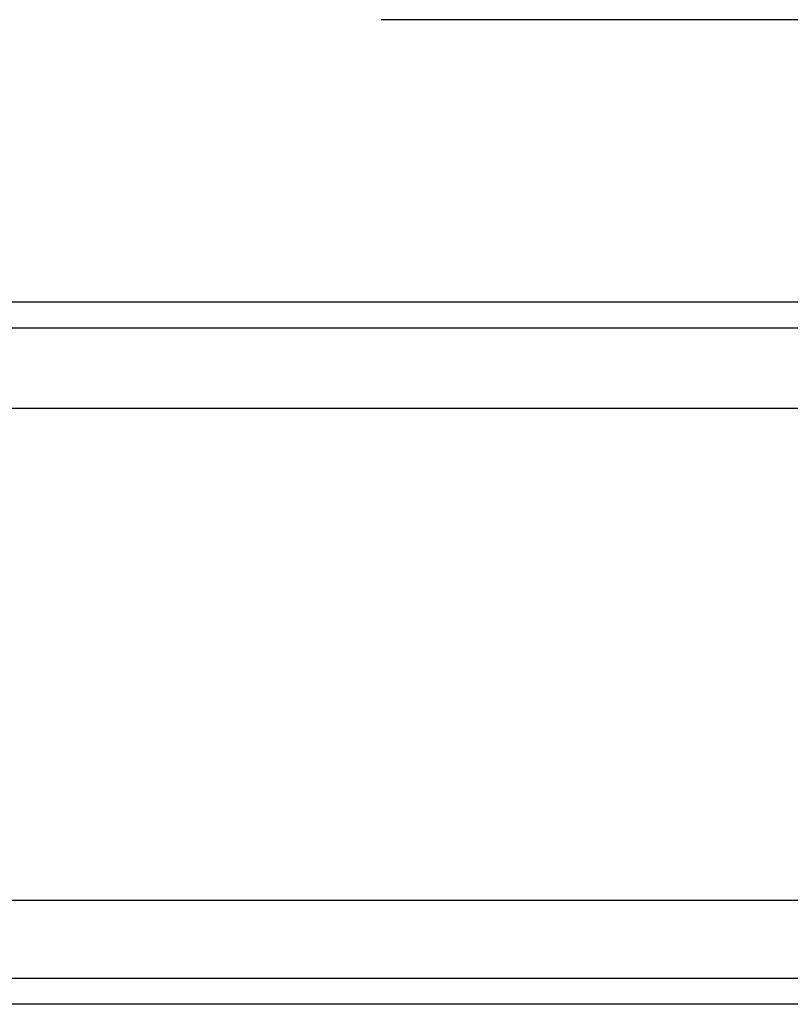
# Model space of a CAD drawing. Header units: millimetres. Extents: x 1805 to 4914, y -1594 to 860.
# Tile 114 of 256: x 2124 to 2139, y -909 to -890. Entities that reach past the tile are written whole.
import ezdxf
from ezdxf.lldxf.tags import DXFTag

# ---------------------------------------------------------------- set-up
doc = ezdxf.new("R2010")
doc.units = ezdxf.units.MM
doc.layers.get('0').update_dxf_attribs({"linetype": 'CONTINUOUS'})
tags = doc.linetypes.add('DASHED', pattern=[25.72, 12.86, -12.86]).pattern_tags.tags
tags[6:7] = [DXFTag(74, 4), DXFTag(75, 0), DXFTag(340, '0'), DXFTag(46, 0.0), DXFTag(50, 0.0), DXFTag(44, 0.0), DXFTag(45, 0.0)]
tags[4:5] = [DXFTag(74, 4), DXFTag(75, 0), DXFTag(340, '0'), DXFTag(46, 0.0), DXFTag(50, 0.0), DXFTag(44, 0.0), DXFTag(45, 0.0)]

msp = doc.modelspace()

# ---------------------------------------------------------------- linework, layer by layer
at = {"ltscale": 0.2}
msp.add_line((2150.302, -890.149), (2131.252, -890.149), dxfattribs=at)
at = {"linetype": 'Continuous'}
for p, q in [((2760.777, -895.6), (2120.777, -895.6)), ((2760.777, -907.149), (2120.777, -907.149)), ((2760.777, -909.149), (2120.777, -909.149))]:
    msp.add_line(p, q, dxfattribs=at)
at = {"linetype": 'DASHED'}
for p, q in [((2760.777, -897.649), (2120.777, -897.649)), ((2760.777, -908.649), (2120.777, -908.649))]:
    msp.add_line(p, q, dxfattribs=at)
at = {"linetype": 'Continuous'}
msp.add_open_spline([(2760.777, -896.1), (2120.777, -896.1)], degree=1, dxfattribs=at)

doc.saveas('drawing.dxf')
